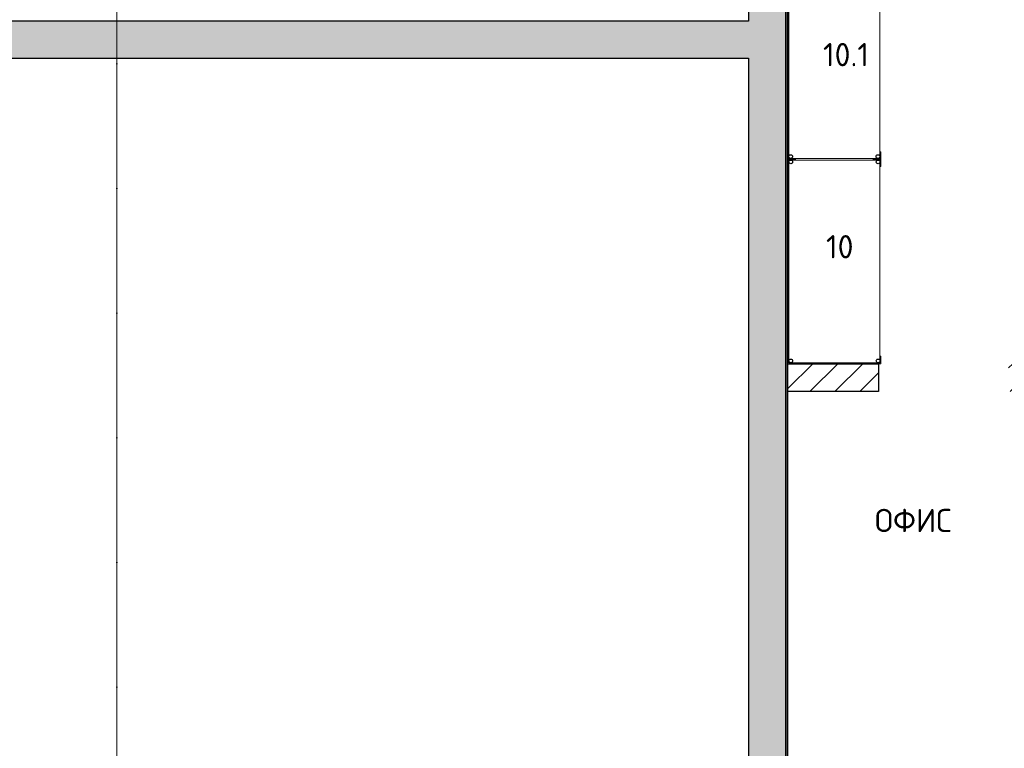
# Model space of a CAD drawing. Header units: millimetres. Extents: x -59761 to 112741, y -57975 to 46221.
# Tile 121 of 132: x -523 to 4777, y 1812 to 5730. Entities that reach past the tile are written whole.
import ezdxf

# ---------------------------------------------------------------- set-up
doc = ezdxf.new("R2010")
doc.units = ezdxf.units.MM
doc.linetypes.add('Штриховая', pattern=[564.444447, 282.222223, -282.222223])
doc.linetypes.add('Штрихпунктирная', pattern=[670.277762, 352.777767, -176.388884, 0, -141.111112])
for name, color, linetype in [('Equip2D', 250, 'Continuous'), ('EquipAnnot', 5, 'Continuous'), ('Конструктив - ГКЛ', 7, 'Continuous'), ('Конструктив - стены бассейнов жб нов', 7, 'Continuous'), ('Конструктив - Стены Внутр сущ.', 7, 'Continuous'), ('Элемент Модели - Зона', 7, 'Continuous'), ('Элемент Модели - Оси', 2, 'Continuous')]:
    doc.layers.add(name, color=color, linetype=linetype)
doc.styles.add('GOST прямой', font='isocpeur.ttf', dxfattribs={"height": 2.5})

# ---------------------------------------------------------------- blocks, each defined once
blk = doc.blocks.new('НСК-11_5')
at = {"layer": 'Equip2D', "linetype": 'Continuous', "lineweight": 0}
for p, q in [((0, 0), (40, 0)), ((0, -40), (0, 0)), ((40, 0), (40, -5)), ((1060, 0), (1060, -5)), ((1100, 0), (1060, 0)), ((1100, -40), (1100, 0)), ((5, -40), (0, -40)), ((5, -5), (1095, -5)), ((5, -495), (5, -5)), ((1095, -5), (1095, -495)), ((1095, -40), (1100, -40)), ((0, -460), (0, -500)), ((5, -460), (0, -460)), ((1095, -460), (1100, -460)), ((1100, -460), (1100, -500)), ((0, -500), (40, -500)), ((1095, -495), (5, -495)), ((40, -500), (40, -495)), ((1060, -500), (1060, -495)), ((1100, -500), (1060, -500))]:
    blk.add_line(p, q, dxfattribs=at)
at = {"layer": 'Equip2D'}
for centre in [(15, -15), (1085, -15), (15, -485), (1085, -485)]:
    blk.add_circle(centre, 10, dxfattribs=at)
at = {"layer": 'EquipAnnot', "style": 'GOST прямой', "flags": 1}
for tag, p in [('НАИМЕНОВАНИЕ', (0, 0)), ('ОПИСАНИЕ', (0, -4.8)), ('РАЗМЕРЫ', (0, -9.5))]:
    blk.add_attdef(tag, p, '', height=2.5, dxfattribs=at)
at = {"layer": 'EquipAnnot', "style": 'GOST прямой'}
blk.add_attdef('НОМЕР', (566.5, -620.8), '', height=2.5, dxfattribs=at)
blk = doc.blocks.new('НСК-10_5')
at = {"layer": 'Equip2D', "linetype": 'Continuous', "lineweight": 0}
for p, q in [((0, 0), (40, 0)), ((0, -40), (0, 0)), ((40, 0), (40, -5)), ((960, 0), (960, -5)), ((1000, 0), (960, 0)), ((1000, -40), (1000, 0)), ((5, -40), (0, -40)), ((5, -5), (995, -5)), ((5, -495), (5, -5)), ((995, -5), (995, -495)), ((995, -40), (1000, -40)), ((0, -460), (0, -500)), ((5, -460), (0, -460)), ((995, -460), (1000, -460)), ((1000, -460), (1000, -500)), ((0, -500), (40, -500)), ((995, -495), (5, -495)), ((40, -500), (40, -495)), ((960, -500), (960, -495)), ((1000, -500), (960, -500))]:
    blk.add_line(p, q, dxfattribs=at)
at = {"layer": 'Equip2D'}
for centre in [(15, -15), (985, -15), (15, -485), (985, -485)]:
    blk.add_circle(centre, 10, dxfattribs=at)
at = {"layer": 'EquipAnnot', "style": 'GOST прямой', "flags": 1}
for tag, p in [('НАИМЕНОВАНИЕ', (0, 0)), ('ОПИСАНИЕ', (0, -4.8)), ('РАЗМЕРЫ', (0, -9.5))]:
    blk.add_attdef(tag, p, '', height=2.5, dxfattribs=at)
at = {"layer": 'EquipAnnot', "style": 'GOST прямой'}
blk.add_attdef('НОМЕР', (500.9, -645.6), '', height=2.5, dxfattribs=at)

msp = doc.modelspace()

# ---------------------------------------------------------------- hatches: boundary and pattern name
h = msp.add_hatch()
h.set_pattern_fill('ANSI31', color=256, scale=30)
h.paths.add_polyline_path([(3612, 3880), (4100, 3880), (4100, 3730), (3612, 3730)])
h.paths.add_polyline_path([(5300, 3880), (4800, 3880), (4800, 3730), (5300, 3730)])
at = {"layer": 'Конструктив - ГКЛ', "linetype": 'Continuous', "lineweight": 5}
for points in [[(3600, 9320), (3600, -300), (3612, -300), (3612, 9320)], [(3600, 9100), (3600, -300), (3612, -300), (3612, 9100)]]:
    msp.add_hatch(color=9, dxfattribs=at).paths.add_polyline_path(points)
at = {"layer": 'Конструктив - стены бассейнов жб нов', "linetype": 'Continuous', "lineweight": 5}
msp.add_hatch(color=9, dxfattribs=at).paths.add_polyline_path([(3600, 9100), (3600, -300), (3612, -300), (3612, 9100)])
msp.add_hatch(color=9, dxfattribs=at).paths.add_polyline_path([(3600, 9100), (3600, -300), (3612, -300), (3612, 9100)])
at = {"layer": 'Конструктив - Стены Внутр сущ.', "linetype": 'Continuous', "lineweight": 15}
for points in [[(3400, -100), (3600, -100), (3600, 6015.23), (3400, 6015.23)], [(3400, -100), (3600, -100), (3600, 6015.23), (3400, 6015.23)], [(3400, 5722.94), (-8890, 5722.94), (-8890, 5522.94), (3400, 5522.94)]]:
    msp.add_hatch(color=7, dxfattribs=at).paths.add_polyline_path(points)

# ---------------------------------------------------------------- linework, layer by layer
msp.add_lwpolyline([(3612, 3880), (4100, 3880), (4100, 3730), (3612, 3730)], close=True)
at = {"layer": 'Конструктив - ГКЛ', "color": 7, "linetype": 'Continuous', "lineweight": 30, "flags": 128}
for points in [[(3600, 14975), (3600, -300)], [(3600, 9320), (3600, -300)], [(3612, -300), (3612, 9100)], [(3612, -300), (3612, 9100)]]:
    msp.add_lwpolyline(points, dxfattribs=at)
at = {"layer": 'Конструктив - стены бассейнов жб нов', "color": 7, "linetype": 'Continuous', "lineweight": 30, "flags": 128}
for points in [[(3600, 12190), (3600, -300)], [(3600, 9300), (3600, -300)], [(3612, -300), (3612, 9100)], [(3612, -300), (3612, 9100)]]:
    msp.add_lwpolyline(points, dxfattribs=at)
at = {"layer": 'Конструктив - Стены Внутр сущ.', "color": 7, "linetype": 'Continuous', "lineweight": 30, "flags": 128}
for points in [[(3400, 6015.23), (3400, 5722.94)], [(3400, 6015.23), (3400, 5722.94)], [(3600, -100), (3600, 6015.23)], [(3600, -100), (3600, 6015.23)], [(3400, 5722.94), (-8890, 5722.94)], [(-8890, 5522.94), (3400, 5522.94)], [(3400, 5522.94), (3400, -100)], [(3400, 5522.94), (3400, -100)]]:
    msp.add_lwpolyline(points, dxfattribs=at)
at = {"layer": 'Элемент Модели - Зона', "color": 253, "linetype": 'Штриховая', "lineweight": 15, "flags": 128}
msp.add_lwpolyline([(3600, -300), (8700, -300), (8700, 300), (9300, 300), (9300, -300), (12769.68, -300), (12769.68, 9080), (8700, 9080), (3600, 9080)], close=True, dxfattribs=at)
at = {"layer": 'Элемент Модели - Оси', "color": 7, "linetype": 'Штрихпунктирная', "lineweight": 15}
msp.add_line((0, 38200), (0, -55975), dxfattribs=at)
at = {"layer": 'Элемент Модели - Оси', "lineweight": 15}
msp.add_line((0, 10649.58), (0, -312), dxfattribs=at)

# ---------------------------------------------------------------- block references
ref = msp.add_blockref('НСК-10_5', (3611.53, 4978.8), dxfattribs=dict(rotation=90))
ref.add_attrib('НОМЕР', '10.1', (3800.5, 5479.72), dxfattribs={"layer": 'EquipAnnot', "height": 125, "style": 'GOST прямой'})
ref = msp.add_blockref('НСК-11_5', (3612, 3880), dxfattribs=dict(rotation=90))
ref.add_attrib('НОМЕР', '10', (3816.74, 4446.53), dxfattribs={"layer": 'EquipAnnot', "height": 125, "style": 'GOST прямой'})

# ---------------------------------------------------------------- texts
at = {"insert": (4079.84, 3099.23), "char_height": 125, "width": 894.9101, "attachment_point": 1, "style": 'GOST прямой'}
msp.add_mtext('ОФИС', dxfattribs=at)

doc.saveas('drawing.dxf')
